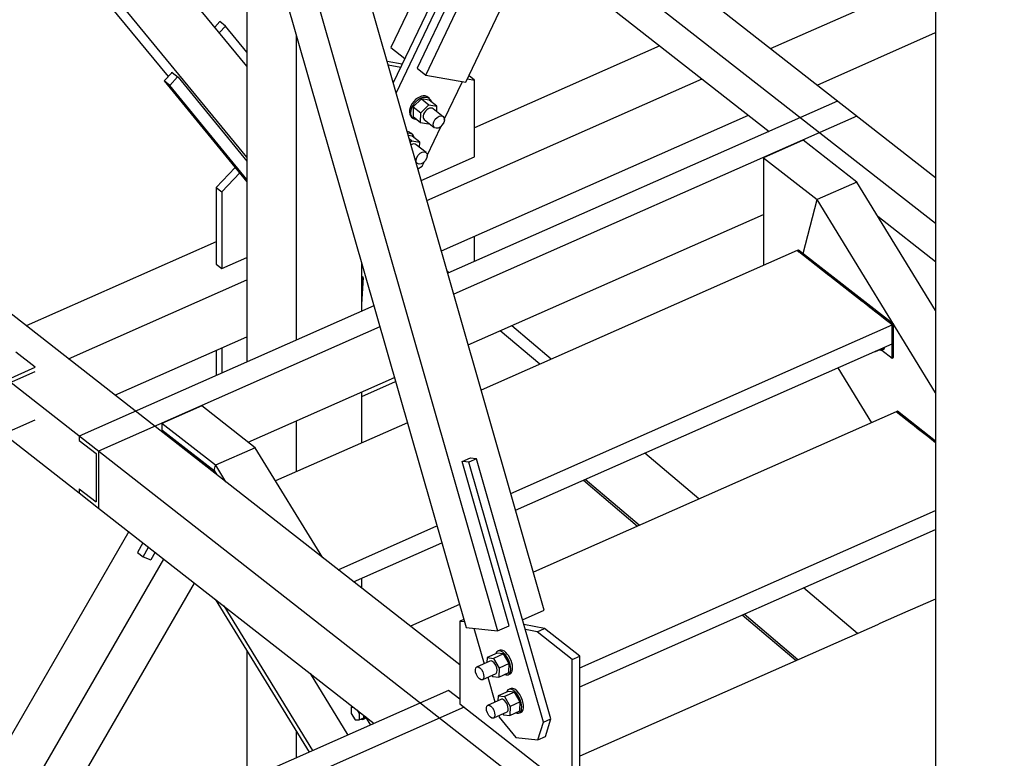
# Paper-space layout 'A0 Advance Steel' of a CAD drawing. Header units: millimetres. Extents: x 292 to 712, y 182 to 776.
# Tile 44 of 61: x 409 to 431, y 584 to 601. Entities that reach past the tile are written whole.
import ezdxf

# ---------------------------------------------------------------- set-up
doc = ezdxf.new("R2010")
doc.units = ezdxf.units.MM
for name, color, linetype in [('AS_Belki', 145, 'CONTINUOUS'), ('AS_Blachy', 30, 'CONTINUOUS'), ('AS_Kraty', 9, 'CONTINUOUS'), ('AS_Schody', 253, 'CONTINUOUS'), ('AS_Sruby', 9, 'CONTINUOUS')]:
    doc.layers.add(name, color=color, linetype=linetype)

psp = doc.layouts.new('A0 Advance Steel')

# ---------------------------------------------------------------- hatches: boundary and pattern name
at = {"layer": 'AS_Kraty', "extrusion": (-7.623296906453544e-17, 0.8093309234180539, 0.5873529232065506)}
h = psp.add_hatch(dxfattribs=at)
h.set_pattern_fill('GRATE', color=9, scale=0.26666666, angle=36.9260204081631, style=0)
h.set_pattern_definition([(36.9260204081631, (-421.3208538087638, -32654.68894734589), (-0.1271658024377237, 0.1692088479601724), []), (126.9260204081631, (-421.3208538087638, -32654.68894734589), (-0.6768353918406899, -0.5086632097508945), [])])
h.paths.add_polyline_path([(-428.7255301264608, -32658.08553530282), (-426.6428146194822, -32660.85682970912), (-419.4231714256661, -32655.43103950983), (-420.0710880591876, -32651.58144825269)], flags=0)
h.paths.add_polyline_path([(-418.3888579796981, -32650.31719920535), (-417.7409413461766, -32654.16679045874), (-414.752369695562, -32651.92078426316), (-415.7939236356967, -32649.03418089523), (-415.8282128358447, -32648.97655581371), (-416.1085784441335, -32648.60349695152)], flags=0)
h = psp.add_hatch(dxfattribs=at)
h.set_pattern_fill('GRATE', color=9, scale=0.26666666, angle=36.9260204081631, style=0)
h.set_pattern_definition([(36.9260204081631, (-423.573586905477, -32651.69142470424), (-0.1271658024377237, 0.1692088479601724), []), (126.9260204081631, (-423.573586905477, -32651.69142470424), (-0.6768353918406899, -0.5086632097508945), [])])
h.paths.add_polyline_path([(-418.9229077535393, -32648.11289742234), (-418.9229077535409, -32649.78079039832), (-419.0014600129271, -32649.92321966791), (-418.9267004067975, -32650.3674030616), (-417.8374622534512, -32649.54880607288), (-418.9188720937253, -32648.10986456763)], flags=0)
h.paths.add_polyline_path([(-429.7561538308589, -32654.16955866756), (-429.7561538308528, -32656.67139803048), (-429.7366443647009, -32656.74013054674), (-428.8955477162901, -32657.85930714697), (-420.6089303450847, -32651.63165190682), (-420.8456691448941, -32650.22507075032), (-420.3631868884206, -32649.77907525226), (-420.3756467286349, -32649.70504468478), (-420.420754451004, -32649.65555004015), (-420.8076262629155, -32649.52932313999), (-420.8696319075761, -32649.4925277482), (-421.6306239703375, -32648.47993925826), (-421.654183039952, -32648.4142500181), (-421.6541830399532, -32648.08067146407)], flags=0)
at = {"layer": 'AS_Kraty', "extrusion": (-3.811648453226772e-17, 0.8093309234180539, 0.5873529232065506)}
h = psp.add_hatch(dxfattribs=at)
h.set_pattern_fill('GRATE', color=9, scale=0.26666666, angle=127.0557264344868, style=0)
h.set_pattern_definition([(127.0557264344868, (-431.3321329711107, -32640.98372220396), (-0.1689205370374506, -0.1275485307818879), []), (217.0557264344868, (-431.3321329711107, -32640.98372220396), (0.5101941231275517, -0.6756821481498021), [])])
h.paths.add_polyline_path([(-429.7171579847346, -32630.18405636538), (-429.2908040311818, -32629.86363770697), (-429.7561538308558, -32629.24734572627), (-429.7561538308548, -32630.13241190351)], flags=0)
h.paths.add_polyline_path([(-423.0950529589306, -32640.83489206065), (-423.0950529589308, -32639.17539298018), (-423.2970720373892, -32638.90784649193), (-423.5370227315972, -32637.48373196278), (-427.7868607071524, -32631.85540438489), (-429.1192169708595, -32632.85671278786)], flags=0)
h.paths.add_polyline_path([(-432.369851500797, -32629.2154928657), (-432.3698515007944, -32627.88789359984), (-432.391655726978, -32627.85901693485), (-433.0311869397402, -32628.33964475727)], flags=0)
h.paths.add_polyline_path([(-438.2921867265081, -32636.0863962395), (-432.9094662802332, -32632.0411116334), (-434.736603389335, -32629.62131913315), (-438.3073188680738, -32632.30482482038), (-438.34604987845, -32632.36416420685), (-438.3460498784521, -32636.01506188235)], flags=0)
h.paths.add_polyline_path([(-429.7123071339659, -32653.86599952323), (-421.6648736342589, -32647.81809864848), (-421.6541830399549, -32647.72162368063), (-429.7561538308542, -32636.99167456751), (-429.7561538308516, -32653.80793049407)], flags=0)
h.paths.add_polyline_path([(-433.8092479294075, -32651.42726144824), (-433.7559537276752, -32651.38720913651), (-432.3698515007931, -32653.11227800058), (-432.3698515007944, -32635.85348878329), (-432.3755146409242, -32635.84598876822), (-438.3444721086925, -32640.33184872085), (-438.3460498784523, -32640.44039255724), (-438.3460498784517, -32645.41888957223)], flags=0)
h.paths.add_polyline_path([(-441.7030194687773, -32638.64974513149), (-438.398775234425, -32636.16650100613), (-438.3460498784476, -32636.12569508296), (-438.3460498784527, -32632.36416424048), (-438.3606131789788, -32632.34487714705), (-441.238503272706, -32634.50770263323), (-441.2847286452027, -32634.55711660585), (-441.7041678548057, -32636.32492571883), (-441.7146626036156, -32636.42166010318), (-441.7146626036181, -32638.63432531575)], flags=0)
h.paths.add_polyline_path([(-438.3460498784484, -32645.41888948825), (-438.3460498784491, -32640.44039260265), (-438.3977663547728, -32640.37190122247), (-440.7960081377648, -32642.17425575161)], flags=0)

# ---------------------------------------------------------------- linework, layer by layer
at = {"layer": 'AS_Belki', "linetype": 'Continuous', "ltscale": 0.15}
for p, q in [((420.8459457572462, 587.2176687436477), (411.2526123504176, 620.6960254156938)), ((409.4270669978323, 620.4535997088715), (419.0628495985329, 586.8271062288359)), ((410.1442807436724, 620.3736664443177), (419.7800633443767, 586.7471729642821)), ((429.7561538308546, 614.4980706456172), (429.7561538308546, 575.3955472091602)), ((386.3660297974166, 609.8534162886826), (429.756153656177, 575.9422472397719)), ((429.7561537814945, 597.0593826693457), (415.8092015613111, 607.9595000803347)), ((429.7561537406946, 596.0165609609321), (415.0256509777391, 607.529055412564)), ((415.3444171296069, 606.4166406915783), (425.9662772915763, 598.115219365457)), ((414.0759998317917, 604.229976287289), (414.0759998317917, 592.8666806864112)), ((414.0759998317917, 599.5968658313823), (410.4339537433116, 604.0224579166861)), ((419.025912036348, 603.5394006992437), (417.3509112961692, 600.0234712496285)), ((408.9751028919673, 603.3785004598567), (412.2808053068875, 599.3616124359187)), ((414.0759998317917, 597.5275323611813), (409.1847739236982, 603.4710519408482)), ((419.6183983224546, 603.0524247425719), (417.9517025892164, 599.5539279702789)), ((418.1519556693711, 599.3974220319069), (419.8269564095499, 602.9133514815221)), ((419.0615999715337, 599.2364935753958), (420.5456698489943, 602.3516472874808)), ((425.996904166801, 599.997391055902), (429.7561538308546, 601.656777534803)), ((418.9229078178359, 585.9731078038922), (399.1456540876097, 601.4298457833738)), ((415.197461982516, 600.3163512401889), (415.197461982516, 593.361710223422)), ((427.0557567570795, 599.1698540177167), (429.7561538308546, 600.3618479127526)), ((417.3509112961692, 600.0234712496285), (417.6717742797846, 599.7727035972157)), ((423.4770431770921, 600.060658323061), (419.2592944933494, 598.1988834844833)), ((417.9517025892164, 599.5539279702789), (418.1519556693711, 599.3974220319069)), ((412.3678161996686, 599.4538569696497), (412.3613202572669, 599.4617505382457)), ((412.3613202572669, 599.4617505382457), (412.3693455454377, 599.4554784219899)), ((412.3693455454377, 599.4554784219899), (412.5055242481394, 599.3490492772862)), ((412.5055242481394, 599.3490492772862), (414.0759998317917, 597.4407031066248)), ((418.1519556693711, 599.3974220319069), (419.0615999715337, 599.2364935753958)), ((418.1734526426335, 596.5440076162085), (424.4382963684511, 599.3093993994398)), ((427.5248850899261, 598.8032110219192), (418.6487956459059, 594.8851782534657)), ((418.5028534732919, 595.3944801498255), (425.4971490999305, 598.4818623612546)), ((427.9654595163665, 598.4588839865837), (418.7858550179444, 594.4068752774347)), ((419.1152558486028, 593.2573478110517), (425.8372909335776, 596.2245501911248)), ((428.4395190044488, 596.1822788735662), (429.7561538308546, 595.153274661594)), ((413.3753619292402, 595.6016316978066), (409.0474133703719, 593.691213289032)), ((416.6896975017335, 594.0204042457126), (416.6896975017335, 595.1088189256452)), ((410.0086665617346, 592.9399543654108), (414.0759998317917, 594.7353332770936)), ((416.9665656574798, 594.1426178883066), (410.2575883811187, 591.1811794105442)), ((417.1036249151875, 593.6643148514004), (410.6981628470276, 590.8368522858)), ((411.0675191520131, 592.1124173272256), (414.0759998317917, 593.4404036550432)), ((420.7439343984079, 592.8147845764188), (419.8425235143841, 593.5783743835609)), ((409.2545682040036, 592.7471969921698), (408.8139937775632, 593.0915240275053)), ((395.2915073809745, 586.5837020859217), (409.2545682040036, 592.7471969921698)), ((396.1703330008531, 586.8745089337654), (409.2545682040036, 592.6500774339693)), ((414.1003278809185, 591.0436868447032), (417.4330257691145, 592.514787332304)), ((416.6896975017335, 591.0251863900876), (416.6896975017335, 592.1866717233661)), ((397.0703577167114, 586.1711024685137), (409.2545682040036, 591.5493872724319)), ((415.197461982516, 591.5279777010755), (415.197461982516, 590.366492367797)), ((408.6150385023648, 591.169970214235), (410.2575883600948, 589.8862498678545)), ((410.2575884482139, 591.181179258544), (410.2575884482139, 591.0840597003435)), ((410.2575884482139, 591.0840597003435), (410.6420897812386, 590.7835559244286)), ((410.6420897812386, 590.7835559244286), (410.6420897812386, 589.6828657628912)), ((410.6981628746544, 590.8368522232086), (410.6981628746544, 589.5419226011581)), ((424.3615883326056, 589.750252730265), (423.13169541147, 590.7921008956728)), ((418.9762477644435, 590.5997888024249), (419.1681279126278, 590.6844873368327)), ((420.0465232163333, 586.864792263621), (418.9762477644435, 590.5997888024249)), ((419.168127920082, 590.6844873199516), (419.1698775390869, 590.6783817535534)), ((421.7354003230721, 590.1757563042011), (422.9652932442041, 589.1339081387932)), ((423.0060528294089, 589.1518996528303), (421.7761599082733, 590.1937481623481)), ((410.2575884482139, 589.9833695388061), (410.6420897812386, 589.6828657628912)), ((410.2575884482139, 589.9833695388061), (410.2575884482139, 589.8862499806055)), ((410.2575883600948, 589.8862498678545), (410.6981629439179, 589.5419226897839)), ((410.6981628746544, 589.5419226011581), (416.9684580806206, 584.6414287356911)), ((411.3824135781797, 589.0071526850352), (407.0562956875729, 581.5232564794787)), ((411.9832051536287, 588.5376090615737), (411.8839681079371, 588.3659357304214)), ((408.1657943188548, 581.4308123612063), (412.1834580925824, 588.3811031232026)), ((411.8839681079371, 588.3659357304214), (411.8759169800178, 588.3722281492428)), ((409.1290535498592, 581.3505528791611), (412.8789194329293, 587.8375714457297)), ((416.6896975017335, 587.7184531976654), (416.6896975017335, 587.9485108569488)), ((427.9764947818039, 586.6880477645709), (426.7493492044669, 587.727568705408)), ((420.3510035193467, 586.9991942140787), (420.8459457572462, 587.2176687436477)), ((425.3530541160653, 587.1112241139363), (426.580199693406, 586.0717031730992)), ((426.6209592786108, 586.0896950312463), (425.3938137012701, 587.1292159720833)), ((419.0628495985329, 586.8271062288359), (419.7800633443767, 586.7471729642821)), ((419.7800633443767, 586.7471729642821), (420.0465232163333, 586.864792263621)), ((414.0759998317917, 586.2888308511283), (414.0759998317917, 583.3646561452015)), ((418.6668401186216, 585.3911188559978), (404.7037792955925, 579.2276239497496)), ((418.9229077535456, 585.1909913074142), (418.6668401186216, 585.3911188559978)), ((419.0221439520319, 585.0091522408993), (405.1443538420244, 578.8832969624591)), ((415.197461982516, 584.4633005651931), (415.197461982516, 583.8596856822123))]:
    psp.add_line(p, q, dxfattribs=at)
at = {"layer": 'AS_Blachy', "linetype": 'Continuous', "ltscale": 0.15}
for p, q in [((419.3002783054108, 603.1910334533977), (417.4073240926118, 599.2176063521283)), ((417.4733843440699, 598.9870724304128), (419.428445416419, 603.0908654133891)), ((413.4607216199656, 600.6125016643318), (413.3429399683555, 600.487635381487)), ((413.5888887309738, 600.5123336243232), (413.4607216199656, 600.6125016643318)), ((413.5888887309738, 600.5123336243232), (413.4466825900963, 600.3615736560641)), ((414.0759998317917, 599.9204260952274), (413.5888887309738, 600.5123336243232)), ((417.6120689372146, 599.6473782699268), (417.2666610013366, 599.7084857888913)), ((417.2900527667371, 599.6268540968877), (417.5780204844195, 599.5759087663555)), ((412.3693455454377, 599.4554784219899), (412.1874481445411, 599.2626398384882)), ((412.4975127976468, 599.3553107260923), (412.3156152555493, 599.1624717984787)), ((419.0954093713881, 599.3074613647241), (419.2592944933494, 599.2784679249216)), ((419.1311273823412, 599.3786359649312), (419.1294578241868, 599.3789312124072)), ((419.2592944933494, 599.2784679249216), (419.1311273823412, 599.3786359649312)), ((419.2592944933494, 597.5327270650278), (419.2592944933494, 599.2784679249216)), ((412.1874481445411, 599.2626398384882), (414.0759998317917, 596.9677868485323)), ((412.3156152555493, 599.1624717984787), (412.1874481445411, 599.2626398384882)), ((414.0759998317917, 597.0233601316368), (412.3156152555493, 599.1624717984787)), ((418.5675351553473, 598.3853030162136), (418.9799287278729, 599.2509424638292)), ((418.1786395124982, 597.568987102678), (418.4953502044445, 598.2337825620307)), ((418.0438694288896, 596.996221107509), (419.2592944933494, 597.5327270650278)), ((413.8067913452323, 597.2949124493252), (413.3753619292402, 596.8375324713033)), ((417.9679742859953, 597.2610763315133), (418.0630125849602, 597.3262792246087)), ((418.0630125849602, 597.3262792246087), (418.1064545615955, 597.417466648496)), ((413.9105338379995, 597.1688510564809), (413.5035290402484, 596.7373644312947)), ((413.3753619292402, 596.8375324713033), (413.5035290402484, 596.7373644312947)), ((413.3753619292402, 596.8375324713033), (413.3753619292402, 595.0922179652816)), ((413.5035290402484, 596.7373644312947), (413.5035290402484, 594.992049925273)), ((419.2592944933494, 595.1546610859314), (419.2592944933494, 595.7283840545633)), ((413.5035290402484, 594.992049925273), (414.0759998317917, 595.2447466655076)), ((426.6347389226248, 595.4150700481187), (426.6027624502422, 595.400955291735)), ((427.3237024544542, 594.8375110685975), (426.6027624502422, 595.400955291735)), ((428.7975588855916, 593.7247372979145), (426.6347389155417, 595.4150700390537)), ((413.3753619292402, 595.0922179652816), (413.5035290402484, 594.992049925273)), ((416.7191764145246, 594.7928666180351), (416.6896975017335, 594.8114692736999)), ((416.7191764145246, 594.7928666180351), (416.6896974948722, 594.3101201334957)), ((416.7191764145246, 594.6633737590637), (416.7191764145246, 594.7928666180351)), ((418.6799014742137, 594.8989086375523), (418.6336289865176, 594.9381063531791)), ((428.0846947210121, 594.2427643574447), (427.3437285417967, 594.8218598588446)), ((416.6896975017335, 594.1806269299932), (416.7191764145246, 594.6633737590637)), ((428.3650603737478, 594.0236470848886), (428.0976364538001, 594.2326498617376)), ((428.6454257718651, 593.8045300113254), (428.4852169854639, 593.9297397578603)), ((421.0044442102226, 592.9297776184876), (420.1030333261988, 593.6933670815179)), ((428.7655826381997, 593.7106224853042), (428.6657740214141, 593.7886270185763)), ((428.7655824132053, 593.71062219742), (428.7975588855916, 593.7247372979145)), ((428.7975588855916, 592.96936177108), (428.7975588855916, 593.7247372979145)), ((428.7655824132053, 592.9552466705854), (428.7655824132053, 593.2789789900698)), ((413.3753619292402, 593.1311322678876), (413.3753619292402, 592.5574089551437)), ((413.5035290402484, 593.1877069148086), (413.5035290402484, 592.6139839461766)), ((428.5306930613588, 593.138822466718), (428.7655824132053, 592.9552466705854)), ((428.7655824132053, 592.9552466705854), (428.7975588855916, 592.96936177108)), ((416.6896975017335, 592.0820391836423), (417.4596419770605, 592.4219034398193)), ((428.8874720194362, 591.7480423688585), (428.8554955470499, 591.7339276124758)), ((429.2159655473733, 591.4522054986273), (428.8554954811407, 591.7339275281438)), ((429.7561538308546, 591.0691318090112), (428.8874720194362, 591.7480423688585)), ((429.3761743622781, 591.3269957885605), (429.225978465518, 591.444379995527)), ((429.5764356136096, 591.1704834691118), (429.3961093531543, 591.3114157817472)), ((429.7561540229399, 591.0300262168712), (429.5766883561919, 591.170285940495)), ((419.1303634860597, 590.5884991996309), (418.986895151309, 590.6044886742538)), ((420.824966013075, 584.6747547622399), (419.1303631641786, 590.5884991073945)), ((419.3009046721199, 590.6637787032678), (419.1303634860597, 590.5884991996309)), ((419.3009046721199, 590.6637787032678), (419.1574369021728, 590.6797681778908)), ((420.995507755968, 584.7500340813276), (419.3009046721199, 590.6637787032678)), ((411.7079271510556, 588.7527501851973), (411.580164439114, 588.5317292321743)), ((411.580164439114, 588.5317292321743), (411.7083315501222, 588.4315615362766)), ((411.7083315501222, 588.4315615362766), (411.8360942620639, 588.6525824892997)), ((411.7083315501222, 588.4315615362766), (411.8856197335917, 588.3687928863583)), ((419.0108747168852, 587.0084859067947), (418.9229077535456, 586.9696560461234)), ((418.9229077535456, 586.9696560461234), (419.0252705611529, 586.9582477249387)), ((418.9229077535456, 586.9696560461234), (418.9229077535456, 585.0867094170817)), ((419.2418889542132, 586.8071522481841), (419.4726929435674, 586.0017037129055)), ((420.8531386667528, 586.8012627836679), (420.3818402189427, 586.8915816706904)), ((420.6825974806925, 586.7259836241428), (420.4145745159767, 586.7773473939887)), ((420.6825974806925, 586.7259836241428), (420.8531386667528, 586.8012627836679)), ((421.4836418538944, 586.0999344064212), (420.6825974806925, 586.7259836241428)), ((421.6541830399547, 586.1752135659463), (420.8531386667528, 586.8012627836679)), ((421.4836418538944, 586.0999344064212), (421.6541830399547, 586.1752135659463)), ((421.4836418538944, 583.0853902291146), (421.4836418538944, 586.0999344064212)), ((421.6541830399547, 583.1606693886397), (421.6541830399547, 586.1752135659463)), ((419.5610613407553, 585.6933197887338), (419.7224239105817, 585.1302043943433)), ((418.9229077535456, 585.0867094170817), (421.4836418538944, 583.0853902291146)), ((419.8107923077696, 584.8218204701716), (419.820867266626, 584.7866615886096)), ((419.820867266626, 584.7866615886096), (420.196757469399, 584.3229351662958)), ((420.8249664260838, 584.6747548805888), (420.9955076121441, 584.7500340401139)), ((420.8693483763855, 584.3422611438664), (420.9955076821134, 584.750034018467)), ((420.6988071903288, 584.2669819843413), (420.8249664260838, 584.6747548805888)), ((420.196757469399, 584.3229351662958), (420.6988071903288, 584.2669819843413)), ((420.6988071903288, 584.2669819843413), (420.8693483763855, 584.3422611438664))]:
    psp.add_line(p, q, dxfattribs=at)
at = {"layer": 'AS_Kraty', "linetype": 'Continuous', "ltscale": 0.15}
for p, q in [((426.6027624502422, 595.400955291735), (419.410711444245, 592.2262809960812)), ((426.6428146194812, 595.369652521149), (426.6027624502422, 595.400955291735)), ((427.0433368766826, 595.0566279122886), (427.003284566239, 595.0879306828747)), ((427.3437285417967, 594.8218598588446), (427.3237024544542, 594.8375110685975)), ((427.483911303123, 594.7123008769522), (427.4438589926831, 594.7436036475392)), ((427.8844334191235, 594.3992762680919), (427.8443812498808, 594.4305790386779)), ((428.0976364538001, 594.2326498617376), (428.0846947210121, 594.2427643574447)), ((428.2849556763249, 594.0862516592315), (428.2449035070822, 594.1175544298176)), ((428.4852169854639, 593.9297397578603), (428.3650603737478, 594.0236470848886)), ((420.0835480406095, 589.8782480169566), (428.7655824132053, 593.71062219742)), ((428.6657740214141, 593.7886270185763), (428.6454257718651, 593.8045300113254)), ((428.7655824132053, 593.2789789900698), (428.7655824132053, 593.71062219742)), ((420.1933483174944, 589.4950721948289), (428.7655824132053, 593.2789789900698)), ((428.8554955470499, 591.7339276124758), (420.5964705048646, 588.0882757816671)), ((417.728481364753, 591.4837205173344), (414.7286979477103, 590.1595730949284)), ((429.0157043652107, 591.6087175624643), (428.9756521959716, 591.6400203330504)), ((429.225978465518, 591.444379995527), (429.2159655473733, 591.4522054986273)), ((429.3961093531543, 591.3114157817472), (429.3761743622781, 591.3269957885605)), ((429.5766883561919, 591.170285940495), (429.5764356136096, 591.1704834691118)), ((429.7561538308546, 591.0300259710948), (429.7366443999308, 591.0452735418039)), ((421.6541830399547, 585.910132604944), (429.7561538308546, 589.4864587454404)), ((416.1486306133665, 588.1413195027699), (418.4013179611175, 589.1356878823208)), ((421.6541830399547, 585.4784893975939), (429.7561538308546, 589.0548155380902)), ((416.5015814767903, 587.8654737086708), (418.511118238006, 588.7525120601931)), ((429.7561431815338, 587.4736387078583), (429.1793552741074, 587.2190328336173)), ((418.9142404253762, 587.3457153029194), (417.7974100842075, 586.8527304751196)), ((429.1260610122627, 587.195507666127), (428.4865313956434, 586.9132063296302)), ((429.1793645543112, 587.2190118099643), (429.1260702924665, 587.195486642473)), ((428.4332371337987, 586.8896811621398), (427.7937075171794, 586.607379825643)), ((428.4865391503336, 586.9131887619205), (428.4332448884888, 586.8896635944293)), ((427.7404132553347, 586.5838546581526), (421.6541902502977, 583.8972724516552)), ((427.7937137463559, 586.6073657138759), (427.7404194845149, 586.5838405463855))]:
    psp.add_line(p, q, dxfattribs=at)
at = {"layer": 'AS_Schody', "linetype": 'Continuous', "ltscale": 0.15}
for p, q in [((426.7432911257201, 597.9130106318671), (425.8372909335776, 597.5130889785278)), ((427.9608703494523, 596.9614221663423), (426.7432911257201, 597.9130106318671)), ((425.8372909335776, 597.5130889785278), (427.0548701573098, 596.5615008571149)), ((425.8372909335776, 597.5130889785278), (425.8372909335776, 595.0630652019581)), ((427.9608857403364, 596.9614042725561), (427.0548855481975, 596.5614829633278)), ((429.7561538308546, 594.0390440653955), (427.9608857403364, 596.9614042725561)), ((426.7395497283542, 595.3331560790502), (427.0548855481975, 596.5614829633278)), ((429.7561537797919, 592.1643240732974), (427.0548854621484, 596.5614829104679)), ((427.5280755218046, 592.7327257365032), (428.2939366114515, 591.4860473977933)), ((413.0467008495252, 591.8671396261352), (412.1407007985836, 591.4672183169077)), ((414.2642800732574, 590.9155515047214), (413.0467008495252, 591.8671396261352)), ((413.3582800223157, 590.5156301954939), (412.1407007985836, 591.4672183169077)), ((412.1407007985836, 591.4672183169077), (412.1407007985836, 591.3269341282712)), ((412.1407007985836, 591.3269341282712), (413.3282844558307, 590.3987885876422)), ((414.2642954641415, 590.9155336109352), (413.3582954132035, 590.5156119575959)), ((415.8022517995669, 588.4120287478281), (414.2642954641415, 590.9155336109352)), ((412.9454420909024, 590.6979957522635), (412.9454420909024, 590.6447431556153)), ((413.3282998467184, 590.3987706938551), (413.3582954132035, 590.5156119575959)), ((413.3282998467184, 590.3987706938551), (413.3912189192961, 590.2963501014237)), ((413.3582954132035, 590.5156119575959), (413.5869816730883, 590.1433534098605)), ((413.3514415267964, 587.4682760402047), (415.4891723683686, 583.9884507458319)), ((413.5472042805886, 587.3152793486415), (415.5692353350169, 584.0237916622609)), ((415.5148853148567, 585.7774556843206), (416.3739766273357, 584.379016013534)), ((416.7697584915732, 584.796720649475), (416.8871940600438, 584.6055575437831)), ((416.9655212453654, 584.6437239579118), (416.9672568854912, 584.6408984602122))]:
    psp.add_line(p, q, dxfattribs=at)
at = {"layer": 'AS_Sruby', "linetype": 'Continuous', "ltscale": 0.15}
for p, q in [((418.0468498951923, 598.8539863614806), (417.8617646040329, 598.6701848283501)), ((418.0468498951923, 598.8539863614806), (418.2190744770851, 598.7193858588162)), ((418.226732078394, 598.8221626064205), (418.0468498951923, 598.8539863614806)), ((418.2311506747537, 598.8618396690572), (418.199108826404, 598.8868816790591)), ((418.3989566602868, 598.6875621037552), (418.226732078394, 598.8221626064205)), ((417.8617646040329, 598.6701848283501), (417.8565614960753, 598.4545595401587)), ((417.8617646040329, 598.6701848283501), (418.0339891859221, 598.5355839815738)), ((418.0339891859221, 598.5355839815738), (418.2190744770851, 598.7193858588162)), ((418.2190744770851, 598.7193858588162), (418.3989566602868, 598.6875621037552)), ((418.5455348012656, 598.4472337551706), (418.317237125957, 598.6256578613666)), ((418.3959778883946, 598.5641187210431), (418.3989566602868, 598.6875621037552)), ((417.820101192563, 598.439924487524), (417.8521428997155, 598.4148824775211)), ((417.8565614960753, 598.4545595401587), (418.0287860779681, 598.3199586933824)), ((418.0287860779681, 598.3199586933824), (418.0339891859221, 598.5355839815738)), ((418.1105056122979, 598.381862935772), (418.3388032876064, 598.203439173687)), ((418.0287860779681, 598.3199586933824), (418.2086682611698, 598.2881352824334)), ((418.2086682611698, 598.2881352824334), (418.2182532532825, 598.297653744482)), ((417.8378364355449, 598.0058466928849), (417.7501105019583, 598.0213667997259)), ((417.7706850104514, 597.9495666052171), (417.830178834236, 597.9030699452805)), ((417.8422550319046, 598.0455237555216), (417.8102131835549, 598.0705657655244)), ((418.0100608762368, 597.8712461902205), (417.8378364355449, 598.0058466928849)), ((417.7942367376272, 597.8673770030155), (417.830178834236, 597.9030699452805)), ((417.830178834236, 597.9030699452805), (418.0100608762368, 597.8712461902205)), ((418.1566391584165, 597.630917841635), (417.9283414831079, 597.8093419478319)), ((418.0070822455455, 597.7478028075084), (418.0100608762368, 597.8712461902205)), ((417.9266453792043, 597.4053036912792), (417.9499076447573, 597.3871232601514)), ((428.3778765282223, 593.1078400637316), (428.3882754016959, 593.107800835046)), ((428.3882754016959, 593.107800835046), (428.5460260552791, 593.1774341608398)), ((428.3882754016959, 593.112430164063), (428.3882754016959, 593.107800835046)), ((428.5382039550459, 593.1412560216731), (428.5701804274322, 593.1553711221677)), ((428.5460260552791, 593.1774341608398), (428.5460260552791, 593.1820638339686)), ((419.8405588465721, 586.3100246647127), (419.797923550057, 586.2912045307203)), ((419.6040322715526, 586.0596785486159), (419.3002557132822, 585.925587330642)), ((419.5445086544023, 586.1390980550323), (419.5393457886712, 586.0311248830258)), ((419.7736733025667, 586.240254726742), (419.5445086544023, 586.1390980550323)), ((419.5445086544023, 586.1390980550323), (419.6863376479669, 586.1232913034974)), ((419.9155024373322, 586.2244479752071), (419.6863376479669, 586.1232913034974)), ((419.6863376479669, 586.1232913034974), (419.8183493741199, 585.9021736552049)), ((419.9155024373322, 586.2244479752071), (419.7736733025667, 586.240254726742)), ((420.0475141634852, 586.0033303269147), (419.9155024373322, 586.2244479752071)), ((419.8183493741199, 585.9021736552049), (419.8085321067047, 585.6968631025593)), ((420.0475141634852, 586.0033303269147), (419.8183493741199, 585.9021736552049)), ((420.0376968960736, 585.7980194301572), (420.0475141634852, 586.0033303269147)), ((419.4452319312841, 585.6421910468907), (419.7490084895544, 585.7762822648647)), ((419.6538124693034, 585.7342614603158), (419.6667031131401, 585.7126698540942)), ((419.6667031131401, 585.7126698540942), (419.8085321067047, 585.6968631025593)), ((419.8085321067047, 585.6968631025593), (420.0376968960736, 585.7980194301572)), ((420.0134466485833, 585.747069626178), (420.0560819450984, 585.7658894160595)), ((420.0234042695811, 585.3687554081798), (419.7942396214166, 585.2675990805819)), ((420.1652334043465, 585.3529486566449), (420.0234042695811, 585.3687554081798)), ((420.0902898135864, 585.4385253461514), (420.0476545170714, 585.41970555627)), ((419.8537632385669, 585.1881795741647), (419.5499866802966, 585.0540883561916)), ((419.7942396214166, 585.2675990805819), (419.7890767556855, 585.1596259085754)), ((419.7942396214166, 585.2675990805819), (419.9360686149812, 585.2517919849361)), ((420.1652334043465, 585.3529486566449), (419.9360686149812, 585.2517919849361)), ((419.9360686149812, 585.2517919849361), (420.0680803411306, 585.0306746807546)), ((420.2972451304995, 585.1318310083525), (420.1652334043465, 585.3529486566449)), ((416.473898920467, 585.0279472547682), (416.4451603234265, 585.0152615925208)), ((416.4451603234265, 585.0152615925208), (416.4903488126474, 585.0150909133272)), ((416.4451603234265, 585.0152615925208), (416.4451603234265, 584.870930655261)), ((416.585543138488, 584.9406926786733), (416.6307317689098, 584.8702297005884)), ((420.0680803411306, 585.0306746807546), (420.058263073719, 584.8253637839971)), ((420.058263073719, 584.8253637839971), (420.2874278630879, 584.9265204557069)), ((420.2972451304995, 585.1318310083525), (420.0680803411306, 585.0306746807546)), ((420.2874278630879, 584.9265204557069), (420.2972451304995, 585.1318310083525)), ((416.4451603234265, 584.870930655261), (416.5379460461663, 584.7262497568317)), ((416.5379460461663, 584.7262497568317), (416.6307317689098, 584.7258991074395)), ((416.6307317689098, 584.8702297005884), (416.6594703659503, 584.8829153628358)), ((416.6307317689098, 584.8702297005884), (416.6307317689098, 584.7258991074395)), ((416.6307317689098, 584.7258991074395), (416.7373200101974, 584.7729487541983)), ((416.7294979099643, 584.7367706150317), (416.7614743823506, 584.7508853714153)), ((416.7373200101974, 584.7729487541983), (416.7373200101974, 584.8220727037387)), ((419.6949628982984, 584.7706917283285), (419.9987394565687, 584.9047832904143)), ((419.9035432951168, 584.8627621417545), (419.9164340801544, 584.841170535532)), ((419.9164340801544, 584.841170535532), (420.058263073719, 584.8253637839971)), ((420.2631776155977, 584.8755703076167), (420.3058129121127, 584.8943900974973))]:
    psp.add_line(p, q, dxfattribs=at)
at = {"layer": 'AS_Sruby', "linetype": 'Continuous', "ltscale": 0.15, "extrusion": (0.6007833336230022, -0.4695369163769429, 0.646988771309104)}
psp.add_circle((729.0993839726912, 25.0673322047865, -29.5427522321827), 0.159999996, dxfattribs=at)
at = {"layer": 'AS_Sruby', "linetype": 'Continuous', "ltscale": 0.15, "extrusion": (0.6007833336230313, -0.4695369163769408, 0.6469887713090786)}
psp.add_circle((728.2167213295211, 24.94035398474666, -29.39310383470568), 0.159999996, dxfattribs=at)
at = {"layer": 'AS_Sruby', "linetype": 'Continuous', "ltscale": 0.15, "extrusion": (-0.7994119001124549, -0.3528718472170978, 0.4862325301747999)}
for centre in [(-366.5449512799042, 301.5665196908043, -541.9582050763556), (-365.6468242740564, 301.5064857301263, -541.8503154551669)]:
    psp.add_circle(centre, 0.159999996, dxfattribs=at)
at = {"layer": 'AS_Sruby', "linetype": 'Continuous', "ltscale": 0.15, "extrusion": (0.6007833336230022, -0.4695369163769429, 0.646988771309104)}
for centre, radius, start, end in [((729.0993839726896, 25.42252881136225, -29.96136420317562), 0.293333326, 356.4662832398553, 176.4662832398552), ((729.0993839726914, 25.25479708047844, -29.76368632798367), 0.159999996, 356.4662832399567, 176.4662832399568), ((728.2167213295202, 25.12781886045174, -29.61403793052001), 0.159999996, 356.4662832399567, 56.63876151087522)]:
    psp.add_arc(centre, radius, start, end, dxfattribs=at)
at = {"layer": 'AS_Sruby', "linetype": 'Continuous', "ltscale": 0.15, "extrusion": (-0.6007833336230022, 0.4695369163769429, -0.646988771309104)}
psp.add_arc((-729.0993839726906, 25.3962179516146, 29.93035590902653), 0.293333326, 332.2750558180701, 207.8080643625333, dxfattribs=at)
at = {"layer": 'AS_Sruby', "linetype": 'Continuous', "ltscale": 0.15, "extrusion": (0.600783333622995, -0.4695369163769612, 0.6469887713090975)}
psp.add_arc((728.2167213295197, 25.29555059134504, -29.8117158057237), 0.293333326, 356.4662832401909, 23.48226452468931, dxfattribs=at)
at = {"layer": 'AS_Sruby', "linetype": 'Continuous', "ltscale": 0.15, "extrusion": (-0.600783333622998, 0.469536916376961, -0.6469887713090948)}
psp.add_arc((-728.2167213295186, 25.26923973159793, 29.78070751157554), 0.293333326, 149.6780352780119, 207.8080669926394, dxfattribs=at)
at = {"layer": 'AS_Sruby', "linetype": 'Continuous', "ltscale": 0.15, "extrusion": (-0.7994119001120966, -0.3528718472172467, 0.4862325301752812)}
for centre, start, end in [((-369.7742954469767, 307.0858822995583, -551.8772897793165), 328.234002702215, 33.80928017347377), ((-369.7742954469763, 307.1028776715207, -551.9078328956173), 2.766031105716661, 33.80924864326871)]:
    psp.add_arc(centre, 0.199999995, start, end, dxfattribs=at)
at = {"layer": 'AS_Sruby', "linetype": 'Continuous', "ltscale": 0.15, "extrusion": (-0.7994119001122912, -0.3528718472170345, 0.4862325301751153)}
for centre, start, end in [((-366.5449512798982, 301.849775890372, -542.4672570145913), 330.9107681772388, 209.3588422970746), ((-365.6468242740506, 301.7897419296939, -542.3593673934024), 330.9107862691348, 209.3589449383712)]:
    psp.add_arc(centre, 0.293333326, start, end, dxfattribs=at)
at = {"layer": 'AS_Sruby', "linetype": 'Continuous', "ltscale": 0.15, "extrusion": (-0.7994119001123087, -0.3528718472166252, 0.4862325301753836)}
psp.add_arc((-366.544951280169, 301.8724363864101, -542.5079811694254), 0.293333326, 355.4628339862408, 175.4628339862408, dxfattribs=at)
at = {"layer": 'AS_Sruby', "linetype": 'Continuous', "ltscale": 0.15, "extrusion": (-0.7994119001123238, -0.3528718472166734, 0.4862325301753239)}
psp.add_arc((-366.5449512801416, 301.727975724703, -542.2483646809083), 0.159999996, 6.712833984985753, 186.7128339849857, dxfattribs=at)
at = {"layer": 'AS_Sruby', "linetype": 'Continuous', "ltscale": 0.15, "extrusion": (-0.7994119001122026, -0.3528718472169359, 0.4862325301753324)}
psp.add_arc((-365.6468242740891, 301.812402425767, -542.4000915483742), 0.293333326, 355.4628339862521, 175.4628339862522, dxfattribs=at)
at = {"layer": 'AS_Sruby', "linetype": 'Continuous', "ltscale": 0.15, "extrusion": (-0.7994119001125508, -0.3528718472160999, 0.4862325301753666)}
psp.add_arc((-365.6468242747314, 301.6679417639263, -542.1404750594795), 0.159999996, 6.712833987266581, 186.7128339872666, dxfattribs=at)
at = {"layer": 'AS_Sruby', "linetype": 'Continuous', "ltscale": 0.15, "extrusion": (-0.7994119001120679, -0.3528718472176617, 0.4862325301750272)}
psp.add_arc((-366.854176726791, 300.1828560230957, -539.4715633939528), 0.199999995, 328.2340201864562, 39.55084514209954, dxfattribs=at)
at = {"layer": 'AS_Sruby', "linetype": 'Continuous', "ltscale": 0.15, "extrusion": (-0.7994119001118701, -0.3528718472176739, 0.4862325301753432)}
psp.add_arc((-366.8541767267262, 300.1998513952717, -539.5021065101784), 0.199999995, 2.766031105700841, 20.68404793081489, dxfattribs=at)

doc.saveas('drawing.dxf')
